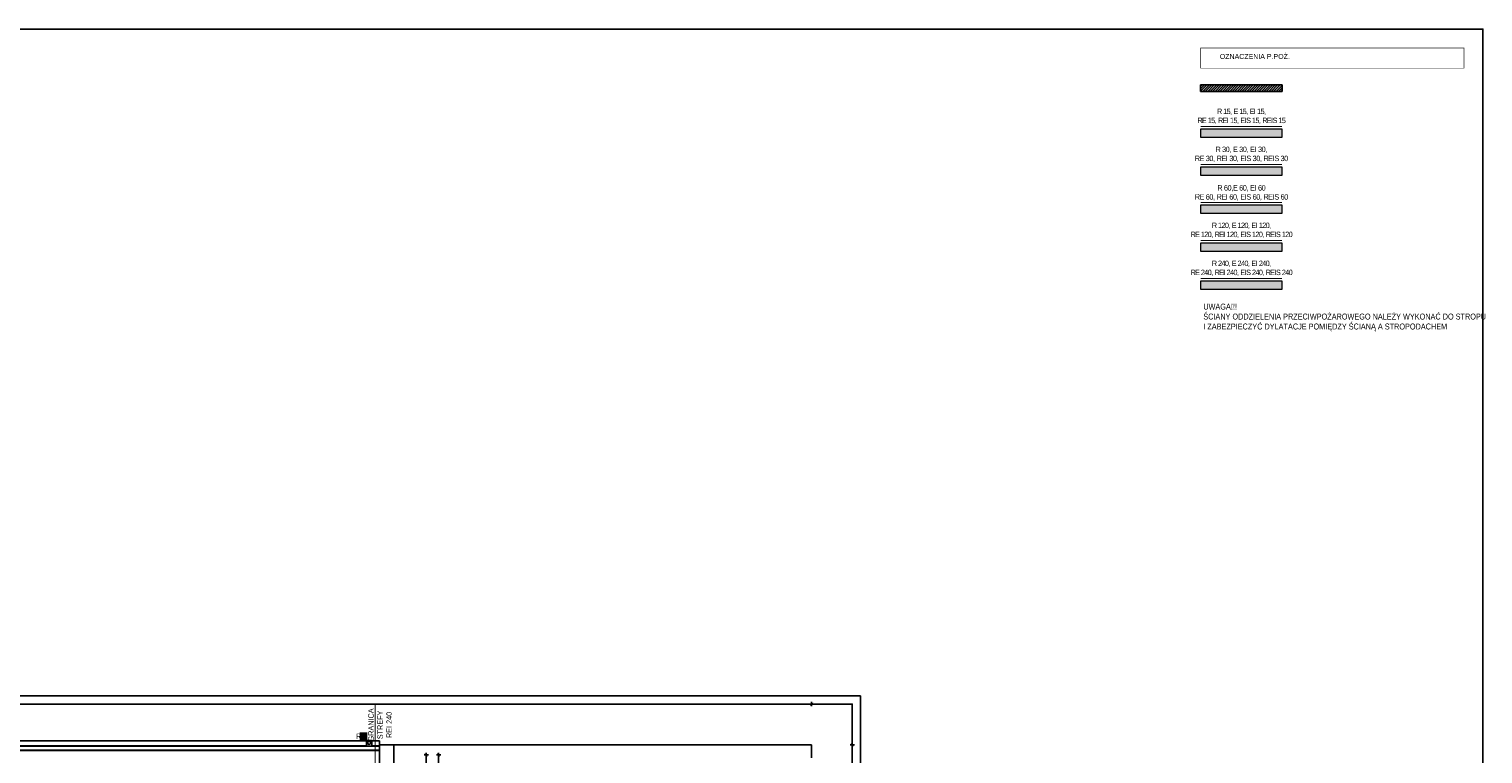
# Model space of a CAD drawing. Header units: millimetres. Extents: x 59331 to 112314, y -16110 to 34390.
# Tile 197 of 198: x 85475 to 90831, y 14720 to 17390. Entities that reach past the tile are written whole.
import ezdxf

# ---------------------------------------------------------------- set-up
doc = ezdxf.new("R2010")
doc.units = ezdxf.units.MM
doc.set_wipeout_variables(frame=1)
doc.linetypes.add('DASHED2', pattern=[0.375, 0.25, -0.125])
doc.layers.get('DEFPOINTS').update_dxf_attribs({"lineweight": 9})
for name, color, linetype in [('_HSA_HATCH_WYPEŁNIENIA_PRZEGRÓD', 205, 'Continuous'), ('_HSA_OPIS', 43, 'Continuous'), ('_HSA_WIDOKOWE', 1, 'Continuous'), ('_HSA_WIDOKOWE_CIENKIE', 8, 'Continuous'), ('_HSA_WYM_100', 141, 'Continuous'), ('_HSA_ŚCIANY_CIENKIE', 2, 'Continuous'), ('_HSA_ŚCIANY_DZIAŁOWE', 6, 'Continuous'), ('_HSA_ŚCIANY_KONSTRUKCYJNE', 3, 'Continuous')]:
    doc.layers.add(name, color=color, linetype=linetype)
for name, color, linetype, true_color in [('_HSA_HATCH_WYPEŁNIENIA_PRZEGRÓD_P_POŻ', 7, 'Continuous', 0xef8a8a), ('_HSA_WYDZIELENIA_POŻAROWE_120_MIN', 7, 'DASHED2', 0xf11f04), ('_HSA_WYDZIELENIA_POŻAROWE_15_MIN', 7, 'DASHED2', 0x37c02a), ('_HSA_WYDZIELENIA_POŻAROWE_240_MIN', 7, 'DASHED2', 0xab1603), ('_HSA_WYDZIELENIA_POŻAROWE_30_MIN', 7, 'DASHED2', 0x247d1c), ('_HSA_WYDZIELENIA_POŻAROWE_60_MIN', 7, 'DASHED2', 0x1428e1)]:
    doc.layers.add(name, color=color, linetype=linetype, true_color=true_color)
doc.layers.add('_HSA_POMOC_GRAFICZNE', color=7, linetype='Continuous', plot=False)
doc.layers.add('_HSA_UWAGI', color=50, linetype='Continuous', plot=False)
doc.styles.add('ARIAL_100', font='Arial.ttf', dxfattribs={"width": 0.8, "height": 20})
doc.dimstyles.new('WYM_WEWN_100', dxfattribs={"dimtxt": 20, "dimasz": 2, "dimexe": 10, "dimexo": 0, "dimgap": 4, "dimtad": 1, "dimdec": 1, "dimrnd": 0.1, "dimtxsty": 'ARIAL_100', "dimblk": 'Wym-03', "dimcen": 0, "dimdle": 10, "dimse1": 1, "dimse2": 1, "dimclrt": 256, "dimazin": 2, "dimtfac": 1, "dimtdec": 1, "dimtix": 1, "dimtmove": 2, "dimatfit": 0, "dimfxl": 1, "dimtolj": 1, "dimtzin": 0, "dimarcsym": 0})

# ---------------------------------------------------------------- blocks, each defined once
blk = doc.blocks.new('*U369')
blk.add_wipeout([(-16.7, 0), (0, 0), (0, -10290.5), (-16.7, -10290.5)])
for p, q in [((-15, 0), (-15, -10290.5)), ((0, 0), (0, -10290.5))]:
    blk.add_line(p, q)
at = {"layer": '_HSA_WIDOKOWE_CIENKIE'}
for p in [(-16.7, 0), (-15, -10290.5)]:
    blk.add_line(p, (-16.7, -10290.5), dxfattribs=at)
blk = doc.blocks.new('A$Cc00aeabc')
blk.add_wipeout([(-21.4, 20), (0, 20), (0, 0), (-21.4, 0)])
blk.add_lwpolyline([(-21.4, 0), (0, 0), (0, 20), (-21.4, 20)], close=True)
at = {"layer": '_HSA_WIDOKOWE'}
blk.add_circle((-9, 10), 6, dxfattribs=at)
blk = doc.blocks.new('Wym-03')
for p, q in [((-4, 0), (4, 0)), ((0, 4), (0, -4))]:
    blk.add_line(p, q)
blk.add_lwpolyline([(-2.8, -2.8, 0.8, 0.8, 0), (2.8, 2.8, 0.05, 0.05, 0)], format="xyseb")
blk = doc.blocks.new('*D510')
at = {"layer": '_HSA_WYM_100', "color": 0, "lineweight": -2, "transparency": 16777216}
blk.add_line((88508.2, 11029.4), (88508.2, 14751.5), dxfattribs=at)
at = {"layer": 'DEFPOINTS', "color": 0, "transparency": 16777216}
for p in [(88358.2, 14753.5), (88508.2, 14753.5), (88358.2, 11027.4)]:
    blk.add_point(p, dxfattribs=at)
at = {"layer": '_HSA_WYM_100', "color": 0, "lineweight": -2, "transparency": 16777216, "xscale": 2, "yscale": 2, "zscale": 2}
for p, rotation in [((88508.2, 14753.5), 90), ((88508.2, 11027.4), 270)]:
    blk.add_blockref('Wym-03', p, dxfattribs=dict(at, rotation=rotation))
at = {"layer": '_HSA_WYM_100', "transparency": 16777216, "insert": (88494, 12890.5), "char_height": 20, "attachment_point": 5, "rotation": 90, "style": 'ARIAL_100'}
blk.add_mtext('\\A1;3726', dxfattribs=at)
blk = doc.blocks.new('*D511')
at = {"layer": '_HSA_WYM_100', "color": 0, "lineweight": -2, "transparency": 16777216}
blk.add_line((88356.2, 14903.5), (76433.3, 14903.5), dxfattribs=at)
at = {"layer": 'DEFPOINTS', "color": 0, "transparency": 16777216}
for p in [(76431.3, 14903.5), (76431.3, 14753.5), (88358.2, 14753.5)]:
    blk.add_point(p, dxfattribs=at)
at = {"layer": '_HSA_WYM_100', "color": 0, "lineweight": -2, "transparency": 16777216, "xscale": 2, "yscale": 2, "zscale": 2}
for p, rotation in [((76431.3, 14903.5), 179.9999999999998), ((88358.2, 14903.5), 359.9999999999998)]:
    blk.add_blockref('Wym-03', p, dxfattribs=dict(at, rotation=rotation))
at = {"layer": '_HSA_WYM_100', "transparency": 16777216, "insert": (82394.8, 14917.7), "char_height": 20, "attachment_point": 5, "style": 'ARIAL_100'}
blk.add_mtext('\\A1;11927', dxfattribs=at)
blk = doc.blocks.new('*U512')
at = {"transparency": 33554559}
h = blk.add_hatch(color=256, dxfattribs=at)
h.dxf.hatch_style = 1
h.paths.add_polyline_path([(0, 29), (-300, 29), (-300, 0), (0, 0)])
at = {"linetype": 'DASHED2', "ltscale": 50, "const_width": 3}
blk.add_lwpolyline([(-300, -10), (0, -10)], dxfattribs=at)
at = {"layer": 'DEFPOINTS'}
blk.add_lwpolyline([(0, 29), (-300, 29), (-300, 0), (0, 0), (0, 29)], close=True, dxfattribs=at)
blk = doc.blocks.new('A$C17f1b766')
at = {"layer": '_HSA_HATCH_WYPEŁNIENIA_PRZEGRÓD'}
h = blk.add_hatch(dxfattribs=at)
h.set_pattern_fill('ANSI31', color=256, scale=2, style=0)
h.set_pattern_definition([(45, (-89791.3255, -22284.513), (-4.49012806, 4.49012806), [])])
h.paths.add_polyline_path([(0, -135.9), (0, -159.9), (300, -159.9), (300, -135.9)])
at = {"layer": '_HSA_HATCH_WYPEŁNIENIA_PRZEGRÓD_P_POŻ'}
h = blk.add_hatch(color=256, dxfattribs=at)
h.dxf.hatch_style = 1
h.paths.add_polyline_path([(0, -135.9), (0, -159.9), (300, -159.9), (300, -135.9)])
at = {"layer": '_HSA_OPIS', "const_width": 1.85}
blk.add_lwpolyline([(0, 0), (970, 0), (970, -73.9), (0, -73.9)], close=True, dxfattribs=at)
at = {"layer": '_HSA_ŚCIANY_KONSTRUKCYJNE'}
blk.add_lwpolyline([(0, -135.9), (0, -159.9), (300, -159.9), (300, -135.9)], close=True, dxfattribs=at)
at = {"layer": '_HSA_WYDZIELENIA_POŻAROWE_120_MIN', "ltscale": 50, "rotation": 180}
blk.add_blockref('*U512', (0, -718.9), dxfattribs=at)
at = {"layer": '_HSA_WYDZIELENIA_POŻAROWE_15_MIN', "ltscale": 100, "rotation": 180}
blk.add_blockref('*U512', (0, -298.9), dxfattribs=at)
at = {"layer": '_HSA_WYDZIELENIA_POŻAROWE_240_MIN', "ltscale": 50, "rotation": 180}
blk.add_blockref('*U512', (0, -858.9), dxfattribs=at)
at = {"layer": '_HSA_WYDZIELENIA_POŻAROWE_30_MIN', "ltscale": 100, "rotation": 180}
blk.add_blockref('*U512', (0, -438.9), dxfattribs=at)
at = {"layer": '_HSA_WYDZIELENIA_POŻAROWE_60_MIN', "ltscale": 100, "rotation": 180}
blk.add_blockref('*U512', (0, -578.9), dxfattribs=at)
at = {"layer": '_HSA_OPIS', "insert": (70.7, -21.7), "char_height": 18.486, "attachment_point": 1, "line_spacing_factor": 0.85, "style": 'ARIAL_100'}
blk.add_mtext_dynamic_manual_height_columns('OZNACZENIA P.POŻ.', width=684.615, gutter_width=4500.4, heights=[0], dxfattribs=at)
at = {"layer": '_HSA_WYDZIELENIA_POŻAROWE_120_MIN', "ltscale": 50, "insert": (0, -643.1), "char_height": 20, "attachment_point": 1, "style": 'ARIAL_100'}
blk.add_mtext_dynamic_manual_height_columns('\\pxqc;{\\T0.8;R 120, E 120, EI 120,^JRE 120, REI 120, EIS 120, REIS 120}', width=300, gutter_width=100, heights=[0], dxfattribs=at)
at = {"layer": '_HSA_WYDZIELENIA_POŻAROWE_15_MIN', "ltscale": 100, "insert": (0, -223.1), "char_height": 20, "attachment_point": 1, "style": 'ARIAL_100'}
blk.add_mtext_dynamic_manual_height_columns('\\pxqc;{\\T0.8;R 15, E 15, EI 15,\\PRE 15, REI 15, EIS 15, REIS 15}', width=300, gutter_width=100, heights=[0], dxfattribs=at)
at = {"layer": '_HSA_WYDZIELENIA_POŻAROWE_240_MIN', "ltscale": 50, "insert": (0, -783.1), "char_height": 20, "attachment_point": 1, "style": 'ARIAL_100'}
blk.add_mtext_dynamic_manual_height_columns('\\pxqc;{\\T0.8;R 240, E 240, EI 240,\\PRE 240, REI 240, EIS 240, REIS 240}', width=300, gutter_width=100, heights=[0], dxfattribs=at)
at = {"layer": '_HSA_WYDZIELENIA_POŻAROWE_30_MIN', "ltscale": 100, "insert": (0, -363.1), "char_height": 20, "attachment_point": 1, "style": 'ARIAL_100'}
blk.add_mtext_dynamic_manual_height_columns('\\pxqc;{\\T0.9;R 30, E 30, EI 30,\\PRE 30, REI 30, EIS 30, REIS 30}', width=300, gutter_width=100, heights=[0], dxfattribs=at)
at = {"layer": '_HSA_WYDZIELENIA_POŻAROWE_60_MIN', "ltscale": 100, "insert": (0, -505), "char_height": 20, "attachment_point": 1, "style": 'ARIAL_100'}
blk.add_mtext_dynamic_manual_height_columns('\\pxqc;{\\T0.9;R 60,E 60, EI 60^JRE 60, REI 60, EIS 60, REIS 60}', width=300, gutter_width=100, heights=[0], dxfattribs=at)
blk = doc.blocks.new('*D836')
at = {"layer": '_HSA_WYM_100', "color": 0, "lineweight": -2, "transparency": 16777216}
blk.add_line((76477.3, 14599), (86763.8, 14599), dxfattribs=at)
at = {"layer": 'DEFPOINTS', "color": 0, "transparency": 16777216}
for p in [(76475.3, 14732.5), (86765.8, 14732.5), (86765.8, 14599)]:
    blk.add_point(p, dxfattribs=at)
at = {"layer": '_HSA_WYM_100', "color": 0, "lineweight": -2, "transparency": 16777216, "xscale": 2, "yscale": 2, "zscale": 2}
for p, rotation in [((76475.3, 14599), 179.9999999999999), ((86765.8, 14599), 359.9999999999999)]:
    blk.add_blockref('Wym-03', p, dxfattribs=dict(at, rotation=rotation))
at = {"layer": '_HSA_WYM_100', "transparency": 16777216, "insert": (81620.6, 14615), "char_height": 20, "attachment_point": 5, "style": 'ARIAL_100'}
blk.add_mtext('\\A1;10290,5', dxfattribs=at)
blk = doc.blocks.new('*D837')
at = {"layer": '_HSA_WYM_100', "color": 0, "lineweight": -2, "transparency": 16777216}
blk.add_line((86938.6, 14714.1), (86938.6, 12893.2), dxfattribs=at)
at = {"layer": 'DEFPOINTS', "color": 0, "transparency": 16777216}
for p in [(86818.8, 14716.1), (86818.8, 12891.2), (86938.6, 12891.2)]:
    blk.add_point(p, dxfattribs=at)
at = {"layer": '_HSA_WYM_100', "color": 0, "lineweight": -2, "transparency": 16777216, "xscale": 2, "yscale": 2, "zscale": 2}
for p, rotation in [((86938.6, 14716.1), 89.99999999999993), ((86938.6, 12891.2), 269.9999999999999)]:
    blk.add_blockref('Wym-03', p, dxfattribs=dict(at, rotation=rotation))
at = {"layer": '_HSA_WYM_100', "transparency": 16777216, "insert": (86924.3, 13803.7), "char_height": 20, "attachment_point": 5, "rotation": 90, "style": 'ARIAL_100'}
blk.add_mtext('\\A1;1825', dxfattribs=at)
blk = doc.blocks.new('*D839')
at = {"layer": '_HSA_WYM_100', "color": 0, "lineweight": -2, "transparency": 16777216}
blk.add_line((86984, 11082.4), (86984, 14714.1), dxfattribs=at)
at = {"layer": 'DEFPOINTS', "color": 0, "transparency": 16777216}
for p in [(86938.6, 14716.1), (86984, 14716.1), (86938.6, 11080.4)]:
    blk.add_point(p, dxfattribs=at)
at = {"layer": '_HSA_WYM_100', "color": 0, "lineweight": -2, "transparency": 16777216, "xscale": 2, "yscale": 2, "zscale": 2}
for p, rotation in [((86984, 14716.1), 89.9999999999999), ((86984, 11080.4), 269.9999999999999)]:
    blk.add_blockref('Wym-03', p, dxfattribs=dict(at, rotation=rotation))
at = {"layer": '_HSA_WYM_100', "transparency": 16777216, "insert": (86968, 12898.3), "char_height": 20, "attachment_point": 5, "rotation": 90, "style": 'ARIAL_100'}
blk.add_mtext('\\A1;3635,5', dxfattribs=at)

msp = doc.modelspace()

# ---------------------------------------------------------------- linework, layer by layer
at = {"layer": '_HSA_POMOC_GRAFICZNE'}
msp.add_lwpolyline([(75331.33, 9390.48), (90831.33, 9390.48), (90831.33, 17390.48), (75331.33, 17390.48)], close=True, dxfattribs=at)
at = {"layer": '_HSA_UWAGI'}
for points in [[(76251.33, 14933.53), (88538.19, 14933.53), (88538.19, 10847.42), (76251.33, 10847.42)], [(76281.33, 14903.53), (88508.19, 14903.53), (88508.19, 10877.42), (76281.33, 10877.42)]]:
    msp.add_lwpolyline(points, close=True, dxfattribs=at)
at = {"layer": '_HSA_WIDOKOWE', "ltscale": 0.5}
msp.add_line((76475.33, 14768.53), (86765.83, 14768.53), dxfattribs=at)
at = {"layer": '_HSA_ŚCIANY_DZIAŁOWE'}
for p in [(86818.83, 14753.53), (86818.83, 14753.53), (88358.19, 14706.14)]:
    msp.add_line(p, (88358.19, 14753.53), dxfattribs=at)
at = {"layer": '_HSA_ŚCIANY_KONSTRUKCYJNE'}
for p in [(86765.83, 14753.53), (86818.83, 12891.25)]:
    msp.add_line(p, (86818.83, 14753.53), dxfattribs=at)

# ---------------------------------------------------------------- block references
msp.add_blockref('A$C17f1b766', (89791.33, 17320.48))

# ---------------------------------------------------------------- texts
at = {"layer": '_HSA_OPIS', "insert": (89801.13, 16379.03), "char_height": 22, "attachment_point": 1, "style": 'ARIAL_100'}
msp.add_mtext_dynamic_manual_height_columns('UWAGA!!!\\PŚCIANY ODDZIELENIA PRZECIWPOŻAROWEGO NALEŻY WYKONAĆ DO STROPU I ZABEZPIECZYĆ DYLATACJE POMIĘDZY ŚCIANĄ A STROPODACHEM', width=957.4166, gutter_width=12.5, heights=[0], dxfattribs=at)

# ---------------------------------------------------------------- dimensions: what is measured, and where the dimension line sits
at = {"layer": '_HSA_WYM_100'}
for p1, p2, distance, picture, middle in [((88358.19, 11027.42), (88358.19, 14753.53), -150, '*D510', (88493.97, 12890.48)), ((86818.83, 14716.14), (86818.83, 12891.25), 119.73, '*D837', (86924.34, 13803.69)), ((86938.56, 11080.42), (86938.56, 14716.14), -45.47, '*D839', (86968.01, 12898.28))]:
    dim = msp.add_aligned_dim(p1=p1, p2=p2, distance=distance, dimstyle='WYM_WEWN_100', override={"dimrnd": 0.5}, dxfattribs=at)
    dim.commit()
    dim.dimension.update_dxf_attribs({"geometry": picture, "text_midpoint": middle})

# ---------------------------------------------------------------- next in the draw order: block references
at = {"layer": '_HSA_WIDOKOWE', "xscale": -1, "rotation": 90}
msp.add_blockref('*U369', (76475.33, 14733.46), dxfattribs=at)

# ---------------------------------------------------------------- next in the draw order: linework, layer by layer
at = {"layer": '_HSA_WIDOKOWE', "ltscale": 0.5}
msp.add_line((86765.83, 14753.53), (86765.83, 14768.53), dxfattribs=at)
at = {"layer": '_HSA_ŚCIANY_CIENKIE', "ltscale": 10}
msp.add_line((86765.83, 14732.46), (76475.33, 14732.46), dxfattribs=at)
at = {"layer": '_HSA_ŚCIANY_KONSTRUKCYJNE'}
msp.add_line((86765.83, 12891.25), (86765.83, 14753.53), dxfattribs=at)

# ---------------------------------------------------------------- next in the draw order: texts
at = {"layer": '_HSA_OPIS', "insert": (86716.93, 14795.03), "char_height": 20, "attachment_point": 3, "style": 'ARIAL_100', "bg_fill": 1, "box_fill_scale": 1.2, "bg_fill_color": 256, "bg_fill_true_color": 16777214, "bg_fill_transparency": 0}
msp.add_mtext_dynamic_manual_height_columns('RS', width=20, gutter_width=15, heights=[0], dxfattribs=at)

# ---------------------------------------------------------------- next in the draw order: block references
at = {"layer": '_HSA_WIDOKOWE_CIENKIE', "ltscale": 10, "xscale": -1, "rotation": 270}
msp.add_blockref('A$Cc00aeabc', (86717.85, 14769.84), dxfattribs=at)

# ---------------------------------------------------------------- next in the draw order: linework, layer by layer
at = {"layer": '_HSA_WYDZIELENIA_POŻAROWE_240_MIN', "ltscale": 50, "const_width": 3}
for points in [[(86750.33, 14903.53), (86750.33, 12845.53), (85739.33, 12845.53)], [(86750.33, 12845.53), (86750.33, 14903.53)]]:
    msp.add_lwpolyline(points, dxfattribs=at)

# ---------------------------------------------------------------- next in the draw order: texts
at = {"layer": '_HSA_WYDZIELENIA_POŻAROWE_240_MIN', "insert": (86724.93, 14727.33), "char_height": 20, "width": 198.9867, "attachment_point": 1, "rotation": 90, "style": 'ARIAL_100'}
msp.add_mtext('\\pxqc;GRANICA\\PSTREFY\\PREI 240', dxfattribs=at)

# ---------------------------------------------------------------- next in the draw order: dimensions: what is measured, and where the dimension line sits
at = {"layer": '_HSA_WYM_100'}
for p1, p2, distance, picture, middle in [((88358.19, 14753.53), (76431.33, 14753.53), -150, '*D511', (82394.76, 14917.74)), ((76475.33, 14732.46), (86765.83, 14732.46), -133.49, '*D836', (81620.58, 14614.99))]:
    dim = msp.add_aligned_dim(p1=p1, p2=p2, distance=distance, dimstyle='WYM_WEWN_100', override={"dimrnd": 0.5}, dxfattribs=at)
    dim.commit()
    dim.dimension.update_dxf_attribs({"geometry": picture, "text_midpoint": middle})

doc.saveas('drawing.dxf')
